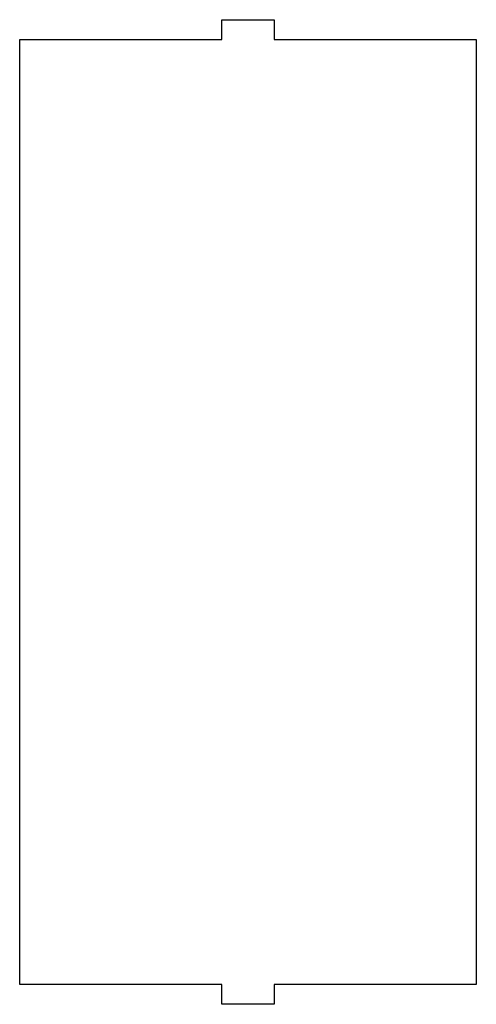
# Model space of a CAD drawing. Header units: millimetres. Extents: x -91 to 82, y -170 to 150.
# Tile 55 of 80: x -38 to -15, y -80 to -30. Entities that reach past the tile are written whole.
import ezdxf

# ---------------------------------------------------------------- set-up
doc = ezdxf.new("R2010")
doc.units = ezdxf.units.MM
doc.header["$MEASUREMENT"] = 0
doc.layers.add('Layer 1', color=7, linetype='Continuous')

msp = doc.modelspace()

# ---------------------------------------------------------------- linework, layer by layer
at = {"layer": 'Layer 1', "color": 31}
msp.add_open_spline([(-17.0731, -31.0948), (-17.0731, -31.0948), (-17.0731, -31.0937), (-17.0731, -31.0937), (-17.0731, -31.0937), (-17.0731, -31.0937), (-25.0561, -31.0937), (-25.0561, -31.0937), (-25.0561, -31.0937), (-25.0561, -31.0937), (-25.0561, -30.0915), (-25.0561, -30.0915), (-25.0561, -30.0915), (-25.0561, -30.0915), (-27.7175, -30.0915), (-27.7175, -30.0915), (-27.7175, -30.0915), (-27.7175, -30.0915), (-27.7175, -31.0937), (-27.7175, -31.0937), (-27.7175, -31.0937), (-27.7175, -31.0937), (-35.7003, -31.0937), (-35.7003, -31.0937), (-35.7003, -31.0937), (-35.7003, -31.0937), (-35.7003, -31.0948), (-35.7003, -31.0948), (-35.7003, -31.0948), (-35.7003, -31.0948), (-38.0343, -31.0948), (-38.0343, -31.0948), (-38.0343, -31.0948), (-38.0343, -31.0948), (-38.0343, -79.3259), (-38.0343, -79.3259), (-38.0343, -79.3259), (-38.0343, -79.3259), (-35.7003, -79.3259), (-35.7003, -79.3259), (-35.7003, -79.3259), (-35.7003, -79.3259), (-27.7175, -79.3259), (-27.7175, -79.3259), (-27.7175, -79.3259), (-27.7175, -79.3259), (-27.7175, -80.3292), (-27.7175, -80.3292), (-27.7175, -80.3292), (-27.7175, -80.3292), (-25.0561, -80.3292), (-25.0561, -80.3292), (-25.0561, -80.3292), (-25.0561, -80.3292), (-25.0561, -79.3259), (-25.0561, -79.3259), (-25.0561, -79.3259), (-25.0561, -79.3259), (-17.0731, -79.3259), (-17.0731, -79.3259), (-17.0731, -79.3259), (-17.0731, -79.3259), (-14.7379, -79.3259), (-14.7379, -79.3259), (-14.7379, -79.3259), (-14.7379, -79.3259), (-14.7379, -31.0948), (-14.7379, -31.0948), (-14.7379, -31.0948), (-14.7379, -31.0948), (-17.0731, -31.0948), (-17.0731, -31.0948)], degree=3, knots=[0, 0, 0, 0, 0.0526316, 0.0526316, 0.0526316, 0.0526316, 0.1052632, 0.1052632, 0.1052632, 0.1052632, 0.1578947, 0.1578947, 0.1578947, 0.1578947, 0.2105263, 0.2105263, 0.2105263, 0.2105263, 0.2631579, 0.2631579, 0.2631579, 0.2631579, 0.3157895, 0.3157895, 0.3157895, 0.3157895, 0.3684211, 0.3684211, 0.3684211, 0.3684211, 0.4210526, 0.4210526, 0.4210526, 0.4210526, 0.4736842, 0.4736842, 0.4736842, 0.4736842, 0.5263158, 0.5263158, 0.5263158, 0.5263158, 0.5789474, 0.5789474, 0.5789474, 0.5789474, 0.6315789, 0.6315789, 0.6315789, 0.6315789, 0.6842105, 0.6842105, 0.6842105, 0.6842105, 0.7368421, 0.7368421, 0.7368421, 0.7368421, 0.7894737, 0.7894737, 0.7894737, 0.7894737, 0.8421053, 0.8421053, 0.8421053, 0.8421053, 0.8947368, 0.8947368, 0.8947368, 0.8947368, 1, 1, 1, 1], dxfattribs=at)

doc.saveas('drawing.dxf')
